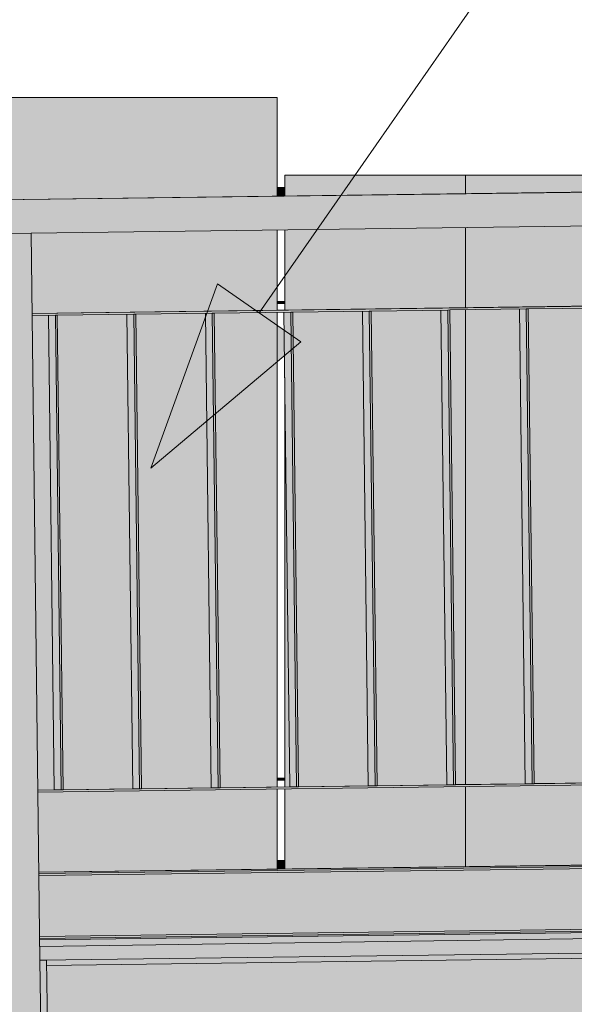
# Model space of a CAD drawing. Header units: centimetres. Extents: x -5472 to 10427, y -400 to 1902.
# Tile 79 of 91: x -3841 to -3759, y 1382 to 1527. Entities that reach past the tile are written whole.
import ezdxf

# ---------------------------------------------------------------- set-up
doc = ezdxf.new("R2010")
doc.units = ezdxf.units.CM
doc.header["$LTSCALE"] = 0.1
doc.header["$MEASUREMENT"] = 0
for name, color, linetype in [('2_kładka_IFC.K_IR', 7, 'Continuous'), ('2_stropy.K_IR', 7, 'Continuous'), ('3_lądowisko.K_IR', 7, 'Continuous'), ('3_opisy.K_IR', 7, 'Continuous'), ('5_opisy.K_IR', 7, 'Continuous')]:
    doc.layers.add(name, color=color, linetype=linetype)
doc.dimstyles.new('GENERATED_STYLE__3', dxfattribs={"dimtxt": 0.18, "dimasz": 18.24, "dimexe": 0.18, "dimexo": 0.0625, "dimgap": 0.09, "dimtad": 0, "dimtih": 1, "dimtoh": 1, "dimdec": 4, "dimzin": 0, "dimdsep": 46, "dimcen": 0.09, "dimadec": 0, "dimazin": 0, "dimtfac": 1, "dimtdec": 4, "dimtmove": 0, "dimatfit": 3, "dimldrblk": 'ARROWHEAD_5', "dimfxl": 1, "dimtolj": 1, "dimtzin": 0, "dimarcsym": 0})

# ---------------------------------------------------------------- blocks, each defined once
blk = doc.blocks.new('ElemPrzekroju_5_1')
at = {"layer": '2_stropy.K_IR', "linetype": 'Continuous', "lineweight": 0, "true_color": 0xb1b1b1}
blk.add_hatch(color=253, dxfattribs=at).paths.add_polyline_path([(-3838.4, 1391.44), (-3838.39, 1390.49), (-3751.02, 1391.72), (-3751.03, 1392.59)])
at = {"layer": '2_stropy.K_IR', "linetype": 'Continuous', "lineweight": 0, "true_color": 0x7a7a7a}
blk.add_hatch(color=8, dxfattribs=at).paths.add_polyline_path([(-3838.4, 1391.44), (-3838.39, 1390.49), (-3751.02, 1391.72), (-3751.03, 1392.59)])
at = {"layer": '2_stropy.K_IR', "color": 7, "linetype": 'Continuous', "lineweight": 0}
blk.add_line((-3751.02, 1391.72), (-3838.39, 1390.49), dxfattribs=at)
blk = doc.blocks.new('ElemPrzekroju_457_1')
at = {"layer": '3_lądowisko.K_IR', "linetype": 'Continuous', "lineweight": 0, "true_color": 0x893309}
for points in [[(-3775.47, 1504.5), (-3802.19, 1504.5), (-3802.19, 1501.42), (-3775.47, 1501.77)], [(-3775.47, 1504.5), (-3802.19, 1504.5), (-3802.19, 1501.42), (-3775.47, 1501.77)], [(-3802.19, 1484.57), (-3775.47, 1484.92), (-3775.47, 1496.76), (-3802.19, 1496.4)], [(-3802.19, 1484.57), (-3775.47, 1484.92), (-3775.47, 1496.76), (-3802.19, 1496.4)], [(-3790.7, 1484.41), (-3801, 1484.27), (-3800.14, 1414.09), (-3789.84, 1414.23)], [(-3790.7, 1484.41), (-3801, 1484.27), (-3800.14, 1414.09), (-3789.84, 1414.23)], [(-3789.4, 1484.42), (-3788.53, 1414.24), (-3778.24, 1414.38), (-3779.1, 1484.56)], [(-3789.4, 1484.42), (-3788.53, 1414.24), (-3778.24, 1414.38), (-3779.1, 1484.56)], [(-3775.47, 1484.61), (-3777.79, 1484.58), (-3776.93, 1414.4), (-3775.47, 1414.41)], [(-3775.47, 1484.61), (-3777.79, 1484.58), (-3776.93, 1414.4), (-3775.47, 1414.41)], [(-3801.45, 1414.07), (-3802.19, 1474.57), (-3802.19, 1414.06)], [(-3801.45, 1414.07), (-3802.19, 1474.57), (-3802.19, 1414.06)], [(-3802.19, 1413.75), (-3802.19, 1401.92), (-3775.47, 1402.27), (-3775.47, 1414.1)], [(-3802.19, 1413.75), (-3802.19, 1401.92), (-3775.47, 1402.27), (-3775.47, 1414.1)]]:
    blk.add_hatch(color=36, dxfattribs=at).paths.add_polyline_path(points)
at = {"layer": '3_lądowisko.K_IR', "linetype": 'Continuous', "lineweight": 0, "true_color": 0xe75e33}
for points in [[(-3679.54, 1504.5), (-3775.47, 1504.5), (-3775.47, 1501.77), (-3679.54, 1503.03)], [(-3679.54, 1498.02), (-3746.21, 1497.14), (-3746.06, 1485.31), (-3679.54, 1486.18)], [(-3775.47, 1496.76), (-3775.47, 1484.92), (-3752.17, 1485.23), (-3752.31, 1497.06)], [(-3754.58, 1484.88), (-3753.72, 1414.7), (-3751.3, 1414.73), (-3752.17, 1484.91)], [(-3743.64, 1485.03), (-3746.06, 1484.99), (-3745.2, 1414.81), (-3742.78, 1414.84)], [(-3732.04, 1485.18), (-3742.33, 1485.04), (-3741.47, 1414.86), (-3731.17, 1415)], [(-3720.43, 1485.33), (-3730.73, 1485.2), (-3729.87, 1415.01), (-3719.57, 1415.15)], [(-3719.12, 1485.35), (-3718.26, 1415.17), (-3707.96, 1415.3), (-3708.83, 1485.48)], [(-3707.52, 1485.5), (-3706.66, 1415.32), (-3696.36, 1415.45), (-3697.22, 1485.64)], [(-3685.62, 1485.79), (-3695.92, 1485.65), (-3695.05, 1415.47), (-3684.76, 1415.61)], [(-3679.54, 1485.87), (-3684.31, 1485.81), (-3683.45, 1415.62), (-3679.54, 1415.68)], [(-3775.47, 1414.41), (-3766.63, 1414.53), (-3767.5, 1484.71), (-3775.47, 1484.61)], [(-3755.89, 1484.86), (-3766.19, 1484.73), (-3765.33, 1414.55), (-3755.03, 1414.68)], [(-3679.54, 1415.36), (-3745.19, 1414.5), (-3745.05, 1402.67), (-3679.54, 1403.53)], [(-3775.47, 1414.1), (-3775.47, 1402.27), (-3751.15, 1402.59), (-3751.3, 1414.42)]]:
    blk.add_hatch(color=13, dxfattribs=at).paths.add_polyline_path(points)
at = {"layer": '3_lądowisko.K_IR', "color": 7, "linetype": 'Continuous', "lineweight": 15}
for p, q in [((-3802.19, 1504.5), (-3775.47, 1504.5)), ((-3802.19, 1501.42), (-3802.19, 1504.5)), ((-3775.47, 1504.5), (-3679.54, 1504.5)), ((-3775.47, 1501.77), (-3775.47, 1504.5)), ((-3679.54, 1503.03), (-3679.54, 1504.5)), ((-3679.54, 1486.18), (-3679.54, 1498.02)), ((-3775.47, 1484.92), (-3775.47, 1496.76)), ((-3802.19, 1484.57), (-3802.19, 1496.4)), ((-3679.54, 1415.68), (-3679.54, 1485.87)), ((-3775.47, 1414.41), (-3775.47, 1484.61)), ((-3802.19, 1414.06), (-3802.19, 1474.57)), ((-3679.54, 1403.53), (-3679.54, 1415.36)), ((-3802.19, 1401.92), (-3802.19, 1413.75)), ((-3775.47, 1402.27), (-3775.47, 1414.1))]:
    blk.add_line(p, q, dxfattribs=at)
blk = doc.blocks.new('ElemPrzekroju_458_1')
at = {"layer": '3_lądowisko.K_IR', "linetype": 'Continuous', "lineweight": 0, "true_color": 0x893309}
for points in [[(-3875.81, 1516), (-3884.39, 1516), (-3884.39, 1500.34), (-3875.81, 1500.45)], [(-3875.81, 1516), (-3884.39, 1516), (-3884.39, 1500.34), (-3875.81, 1500.45)], [(-3884.39, 1483.49), (-3875.81, 1483.6), (-3875.81, 1495.44), (-3884.39, 1495.32)], [(-3884.39, 1483.49), (-3875.81, 1483.6), (-3875.81, 1495.44), (-3884.39, 1495.32)], [(-3884.18, 1483.18), (-3884.39, 1483.17), (-3884.39, 1412.98), (-3883.32, 1413)], [(-3884.18, 1483.18), (-3884.39, 1483.17), (-3884.39, 1412.98), (-3883.32, 1413)], [(-3882.88, 1483.19), (-3882.01, 1413.01), (-3875.81, 1413.1), (-3875.81, 1483.29)], [(-3882.88, 1483.19), (-3882.01, 1413.01), (-3875.81, 1413.1), (-3875.81, 1483.29)], [(-3884.39, 1412.67), (-3884.39, 1400.84), (-3875.81, 1400.95), (-3875.81, 1412.78)], [(-3884.39, 1412.67), (-3884.39, 1400.84), (-3875.81, 1400.95), (-3875.81, 1412.78)]]:
    blk.add_hatch(color=36, dxfattribs=at).paths.add_polyline_path(points)
at = {"layer": '3_lądowisko.K_IR', "linetype": 'Continuous', "lineweight": 0, "true_color": 0xe75e33}
for points in [[(-3875.81, 1516), (-3875.81, 1500.45), (-3803.28, 1501.41), (-3803.28, 1516)], [(-3875.81, 1483.6), (-3846.13, 1483.99), (-3846.28, 1495.83), (-3875.81, 1495.44)], [(-3839.69, 1495.91), (-3839.54, 1484.08), (-3803.28, 1484.55), (-3803.28, 1496.39)], [(-3871.27, 1483.35), (-3870.41, 1413.17), (-3860.11, 1413.3), (-3860.98, 1483.48)], [(-3859.67, 1483.5), (-3858.81, 1413.32), (-3848.51, 1413.45), (-3849.37, 1483.64)], [(-3846.13, 1483.68), (-3848.06, 1483.65), (-3847.2, 1413.47), (-3845.27, 1413.5)], [(-3837.12, 1483.8), (-3839.54, 1483.76), (-3838.68, 1413.58), (-3836.26, 1413.62)], [(-3825.52, 1483.95), (-3835.81, 1483.81), (-3834.95, 1413.63), (-3824.65, 1413.77)], [(-3824.21, 1483.97), (-3823.35, 1413.79), (-3813.05, 1413.92), (-3813.91, 1484.1)], [(-3812.6, 1484.12), (-3811.74, 1413.94), (-3803.28, 1414.05), (-3803.28, 1484.24)], [(-3872.58, 1483.33), (-3875.81, 1483.29), (-3875.81, 1413.1), (-3871.72, 1413.15)], [(-3803.28, 1413.74), (-3838.67, 1413.27), (-3838.53, 1401.44), (-3803.28, 1401.91)], [(-3875.81, 1412.78), (-3875.81, 1400.95), (-3845.62, 1401.35), (-3845.14, 1401.35), (-3845.14, 1401.36), (-3844.63, 1401.36), (-3844.72, 1408.25), (-3845.2, 1408.25), (-3845.26, 1413.18)], [(-3845.55, 1401.06), (-3845.57, 1400.85), (-3845.56, 1400.35), (-3845.13, 1400.36), (-3845.14, 1401.15), (-3845.5, 1401.14)]]:
    blk.add_hatch(color=13, dxfattribs=at).paths.add_polyline_path(points)
at = {"layer": '3_lądowisko.K_IR', "linetype": 'Continuous', "lineweight": 0, "true_color": 0xa13e14}
for points in [[(-3811.88, 1424.99), (-3811.74, 1413.94), (-3803.28, 1414.05), (-3803.28, 1462.41)], [(-3813.12, 1419.58), (-3814.42, 1413.9), (-3813.05, 1413.92)], [(-3816.13, 1406.46), (-3816.13, 1401.74), (-3803.28, 1401.91), (-3803.28, 1413.74), (-3814.5, 1413.59)]]:
    blk.add_hatch(color=34, dxfattribs=at).paths.add_polyline_path(points)
at = {"layer": '3_lądowisko.K_IR', "color": 7, "linetype": 'Continuous', "lineweight": 15}
for p, q in [((-3884.39, 1516), (-3875.81, 1516)), ((-3884.39, 1500.34), (-3884.39, 1516)), ((-3875.81, 1516), (-3803.28, 1516)), ((-3875.81, 1500.45), (-3875.81, 1516)), ((-3803.28, 1501.41), (-3803.28, 1516)), ((-3884.39, 1483.49), (-3884.39, 1495.32)), ((-3875.81, 1483.6), (-3875.81, 1495.44)), ((-3803.28, 1484.55), (-3803.28, 1496.39)), ((-3803.28, 1414.05), (-3803.28, 1484.24)), ((-3884.39, 1412.98), (-3884.39, 1483.17)), ((-3875.81, 1413.1), (-3875.81, 1483.29)), ((-3803.28, 1401.91), (-3803.28, 1413.74)), ((-3884.39, 1400.84), (-3884.39, 1412.67)), ((-3875.81, 1400.95), (-3875.81, 1412.78))]:
    blk.add_line(p, q, dxfattribs=at)
blk = doc.blocks.new('ElemPrzekroju_648_1')
at = {"layer": '2_kładka_IFC.K_IR', "linetype": 'Continuous', "lineweight": 0, "true_color": 0xe8e8e8}
for points in [[(-3845.86, 1500.85), (-3844.59, 1500.85), (-3453.74, 1505.99), (-3455.01, 1505.99)], [(-3803.28, 1502.68), (-3802.19, 1502.7), (-3802.19, 1502.71), (-3803.28, 1502.7)], [(-3839.54, 1484.08), (-3839.54, 1484.06), (-3751.07, 1485.23), (-3752.09, 1485.23)], [(-3803.28, 1485.83), (-3802.19, 1485.85), (-3802.19, 1485.86), (-3803.28, 1485.85)], [(-3838.68, 1413.58), (-3838.68, 1413.57), (-3835.24, 1413.62), (-3836.26, 1413.62)], [(-3824.65, 1413.77), (-3834.95, 1413.63), (-3834.95, 1413.62), (-3823.64, 1413.77)], [(-3813.05, 1413.92), (-3823.35, 1413.79), (-3823.35, 1413.77), (-3812.03, 1413.92)], [(-3801.45, 1414.07), (-3811.74, 1413.94), (-3811.74, 1413.92), (-3800.43, 1414.07)], [(-3789.84, 1414.23), (-3800.14, 1414.09), (-3800.14, 1414.08), (-3788.82, 1414.23)], [(-3778.24, 1414.38), (-3788.53, 1414.24), (-3788.53, 1414.23), (-3777.22, 1414.38)], [(-3766.63, 1414.53), (-3776.93, 1414.4), (-3776.93, 1414.38), (-3765.62, 1414.53)], [(-3755.03, 1414.68), (-3765.33, 1414.55), (-3765.32, 1414.53), (-3754.01, 1414.68)], [(-3838.53, 1401.44), (-3838.53, 1401.44), (-3751.15, 1402.58), (-3751.15, 1402.59)], [(-3802.19, 1403.19), (-3803.28, 1403.17), (-3803.28, 1403.17), (-3802.19, 1403.18)], [(-3838.41, 1391.64), (-3838.41, 1391.64), (-3751.03, 1392.79), (-3751.03, 1392.79)], [(-3838.37, 1388.43), (-3838.37, 1388.42), (-3837.4, 1388.43)]]:
    blk.add_hatch(color=254, dxfattribs=at).paths.add_polyline_path(points)
at = {"layer": '2_kładka_IFC.K_IR', "linetype": 'Continuous', "lineweight": 0, "true_color": 0xd1d1d1}
for points in [[(-3844.59, 1500.85), (-3844.52, 1495.85), (-3458.51, 1500.92), (-3458.33, 1485.92), (-3453.49, 1485.99), (-3453.74, 1505.99)], [(-3803.28, 1501.41), (-3802.19, 1501.42), (-3802.19, 1502.7), (-3803.28, 1502.68)], [(-3843.05, 1376.36), (-3838.22, 1376.42), (-3838.37, 1388.42), (-3839.69, 1495.91), (-3844.52, 1495.85), (-3843.45, 1408.26)], [(-3751.07, 1485.23), (-3839.54, 1484.06), (-3839.54, 1483.76), (-3751.07, 1484.93)], [(-3803.28, 1485.83), (-3803.28, 1485.53), (-3802.19, 1485.55), (-3802.19, 1485.85)], [(-3835.24, 1413.62), (-3834.95, 1413.62), (-3835.81, 1483.81), (-3836.1, 1483.81)], [(-3823.64, 1413.77), (-3823.35, 1413.77), (-3824.21, 1483.97), (-3824.5, 1483.96)], [(-3812.03, 1413.92), (-3811.74, 1413.92), (-3812.6, 1484.12), (-3812.89, 1484.11)], [(-3800.43, 1414.07), (-3800.14, 1414.08), (-3801, 1484.27), (-3801.29, 1484.27)], [(-3788.82, 1414.23), (-3788.53, 1414.23), (-3789.4, 1484.42), (-3789.69, 1484.42)], [(-3777.22, 1414.38), (-3776.93, 1414.38), (-3777.79, 1484.58), (-3778.08, 1484.57)], [(-3765.62, 1414.53), (-3765.32, 1414.53), (-3766.19, 1484.73), (-3766.48, 1484.73)], [(-3838.68, 1413.57), (-3838.67, 1413.27), (-3750.2, 1414.43), (-3750.21, 1414.73)], [(-3751.15, 1402.58), (-3838.53, 1401.44), (-3838.52, 1401.24), (-3751.15, 1402.38)], [(-3838.52, 1400.94), (-3838.41, 1391.94), (-3751.04, 1393.09), (-3751.15, 1402.09)], [(-3803.28, 1401.91), (-3802.19, 1401.92), (-3802.19, 1403.18), (-3803.28, 1403.17)], [(-3751.03, 1392.79), (-3838.41, 1391.64), (-3838.4, 1391.44), (-3751.03, 1392.59)], [(-3750.98, 1388.79), (-3837.39, 1387.66), (-3837.26, 1377.26), (-3750.86, 1378.4)], [(-3837.25, 1376.43), (-3837.4, 1388.43), (-3838.37, 1388.42), (-3838.22, 1376.42)]]:
    blk.add_hatch(color=254, dxfattribs=at).paths.add_polyline_path(points)
at = {"layer": '2_kładka_IFC.K_IR', "linetype": 'Continuous', "lineweight": 0, "true_color": 0x939393}
for points in [[(-3837.12, 1483.8), (-3836.26, 1413.62), (-3835.24, 1413.62), (-3836.1, 1483.81)], [(-3837.12, 1483.8), (-3836.26, 1413.62), (-3835.24, 1413.62), (-3836.1, 1483.81)], [(-3825.52, 1483.95), (-3824.65, 1413.77), (-3823.64, 1413.77), (-3824.5, 1483.96)], [(-3825.52, 1483.95), (-3824.65, 1413.77), (-3823.64, 1413.77), (-3824.5, 1483.96)], [(-3813.91, 1484.1), (-3813.05, 1413.92), (-3812.03, 1413.92), (-3812.89, 1484.11)], [(-3813.91, 1484.1), (-3813.05, 1413.92), (-3812.03, 1413.92), (-3812.89, 1484.11)], [(-3802.31, 1484.25), (-3801.45, 1414.07), (-3800.43, 1414.07), (-3801.29, 1484.27)], [(-3802.31, 1484.25), (-3801.45, 1414.07), (-3800.43, 1414.07), (-3801.29, 1484.27)], [(-3790.7, 1484.41), (-3789.84, 1414.23), (-3788.82, 1414.23), (-3789.69, 1484.42)], [(-3790.7, 1484.41), (-3789.84, 1414.23), (-3788.82, 1414.23), (-3789.69, 1484.42)], [(-3779.1, 1484.56), (-3778.24, 1414.38), (-3777.22, 1414.38), (-3778.08, 1484.57)], [(-3779.1, 1484.56), (-3778.24, 1414.38), (-3777.22, 1414.38), (-3778.08, 1484.57)], [(-3767.5, 1484.71), (-3766.63, 1414.53), (-3765.62, 1414.53), (-3766.48, 1484.73)], [(-3767.5, 1484.71), (-3766.63, 1414.53), (-3765.62, 1414.53), (-3766.48, 1484.73)]]:
    blk.add_hatch(color=252, dxfattribs=at).paths.add_polyline_path(points)
at = {"layer": '2_kładka_IFC.K_IR', "linetype": 'Continuous', "lineweight": 0, "true_color": 0xaaaaaa}
for points in [[(-3803.28, 1415.34), (-3803.28, 1415.33), (-3802.19, 1415.34), (-3802.19, 1415.35)], [(-3803.28, 1415.34), (-3803.28, 1415.33), (-3802.19, 1415.34), (-3802.19, 1415.35)], [(-3837.59, 1413.6), (-3835.24, 1413.62), (-3836.26, 1413.62)], [(-3824.65, 1413.77), (-3825.99, 1413.75), (-3823.64, 1413.77)], [(-3813.05, 1413.92), (-3814.38, 1413.9), (-3812.03, 1413.92)], [(-3801.45, 1414.07), (-3802.78, 1414.06), (-3800.43, 1414.07)], [(-3789.84, 1414.23), (-3791.17, 1414.21), (-3788.82, 1414.23)], [(-3778.24, 1414.38), (-3779.57, 1414.36), (-3777.22, 1414.38)], [(-3766.63, 1414.53), (-3767.96, 1414.51), (-3765.62, 1414.53)], [(-3838.52, 1401.15), (-3838.52, 1400.94), (-3751.15, 1402.09), (-3751.15, 1402.3)], [(-3802.19, 1403.19), (-3803.28, 1403.17), (-3803.28, 1403.17), (-3802.19, 1403.18)], [(-3757.91, 1389.5), (-3838.37, 1388.45), (-3838.37, 1388.43), (-3837.4, 1388.43), (-3837.4, 1388.22), (-3750.99, 1389.36), (-3750.99, 1389.59), (-3757.42, 1389.51), (-3757.63, 1389.51), (-3757.91, 1389.51)], [(-3757.91, 1389.5), (-3838.37, 1388.45), (-3838.37, 1388.43), (-3837.4, 1388.43), (-3837.4, 1388.22), (-3750.99, 1389.36), (-3750.99, 1389.59), (-3757.42, 1389.51), (-3757.63, 1389.51), (-3757.91, 1389.51)], [(-3837.4, 1388.22), (-3837.39, 1387.9), (-3754.18, 1388.99), (-3754.12, 1388.75), (-3750.98, 1388.79), (-3750.99, 1389.36)]]:
    blk.add_hatch(color=253, dxfattribs=at).paths.add_polyline_path(points)
at = {"layer": '2_kładka_IFC.K_IR', "linetype": 'Continuous', "lineweight": 0, "true_color": 0xa3a3a3}
for points in [[(-3803.28, 1415.03), (-3802.19, 1415.04), (-3802.19, 1415.34), (-3803.28, 1415.33)], [(-3803.28, 1415.03), (-3802.19, 1415.04), (-3802.19, 1415.34), (-3803.28, 1415.33)], [(-3751.15, 1402.09), (-3838.52, 1400.94), (-3838.49, 1398.77), (-3753.84, 1399.89), (-3753.76, 1393.06), (-3751.04, 1393.09)], [(-3803.28, 1401.91), (-3802.19, 1401.92), (-3802.19, 1403.18), (-3803.28, 1403.17)], [(-3757.93, 1391.62), (-3838.39, 1390.49), (-3838.37, 1388.45), (-3757.91, 1389.5)], [(-3757.93, 1391.62), (-3838.39, 1390.49), (-3838.37, 1388.45), (-3757.91, 1389.5)]]:
    blk.add_hatch(color=253, dxfattribs=at).paths.add_polyline_path(points)
at = {"layer": '2_kładka_IFC.K_IR', "linetype": 'Continuous', "lineweight": 0, "true_color": 0x9b9b9b}
for points in [[(-3838.52, 1401.24), (-3838.52, 1401.15), (-3751.15, 1402.3), (-3751.15, 1402.38)], [(-3838.52, 1401.24), (-3838.52, 1401.15), (-3751.15, 1402.3), (-3751.15, 1402.38)], [(-3838.52, 1401.15), (-3838.52, 1400.94), (-3751.15, 1402.09), (-3751.15, 1402.3)]]:
    blk.add_hatch(color=253, dxfattribs=at).paths.add_polyline_path(points)
at = {"layer": '2_kładka_IFC.K_IR', "linetype": 'Continuous', "lineweight": 0, "true_color": 0xf0f0f0}
for points in [[(-3838.41, 1391.94), (-3838.41, 1391.73), (-3751.03, 1392.88), (-3751.04, 1393.09)], [(-3750.99, 1389.36), (-3837.4, 1388.22), (-3837.39, 1387.66), (-3750.98, 1388.79)]]:
    blk.add_hatch(color=7, dxfattribs=at).paths.add_polyline_path(points)
at = {"layer": '2_kładka_IFC.K_IR', "linetype": 'Continuous', "lineweight": 0, "true_color": 0xf8f8f8}
blk.add_hatch(color=7, dxfattribs=at).paths.add_polyline_path([(-3751.03, 1392.88), (-3838.41, 1391.73), (-3838.41, 1391.64), (-3751.03, 1392.79)])
at = {"layer": '2_kładka_IFC.K_IR', "color": 7, "linetype": 'Continuous', "lineweight": 15}
for p, q in [((-3455.01, 1505.99), (-3845.86, 1500.85)), ((-3453.74, 1505.99), (-3844.59, 1500.85)), ((-3802.19, 1502.71), (-3803.28, 1502.7)), ((-3802.19, 1502.7), (-3803.28, 1502.68)), ((-3839.69, 1495.91), (-3751.04, 1497.08)), ((-3839.69, 1495.91), (-3844.52, 1495.85)), ((-3839.69, 1495.91), (-3838.37, 1388.42)), ((-3839.54, 1484.08), (-3752.09, 1485.23)), ((-3751.07, 1485.23), (-3839.54, 1484.06)), ((-3803.28, 1485.85), (-3802.19, 1485.86)), ((-3802.19, 1485.85), (-3803.28, 1485.83)), ((-3802.19, 1485.55), (-3803.28, 1485.53)), ((-3754.87, 1484.88), (-3766.19, 1484.73)), ((-3836.1, 1483.81), (-3839.54, 1483.76)), ((-3836.26, 1413.62), (-3837.12, 1483.8)), ((-3835.24, 1413.62), (-3836.1, 1483.81)), ((-3836.1, 1483.81), (-3835.81, 1483.81)), ((-3824.5, 1483.96), (-3835.81, 1483.81)), ((-3834.95, 1413.62), (-3835.81, 1483.81)), ((-3824.65, 1413.77), (-3825.52, 1483.95)), ((-3824.5, 1483.96), (-3824.21, 1483.97)), ((-3823.64, 1413.77), (-3824.5, 1483.96)), ((-3812.89, 1484.11), (-3824.21, 1483.97)), ((-3823.35, 1413.77), (-3824.21, 1483.97)), ((-3813.05, 1413.92), (-3813.91, 1484.1)), ((-3812.89, 1484.11), (-3812.6, 1484.12)), ((-3812.03, 1413.92), (-3812.89, 1484.11)), ((-3801.29, 1484.27), (-3812.6, 1484.12)), ((-3811.74, 1413.92), (-3812.6, 1484.12)), ((-3801.45, 1414.07), (-3802.31, 1484.25)), ((-3800.43, 1414.07), (-3801.29, 1484.27)), ((-3801.29, 1484.27), (-3801, 1484.27)), ((-3789.69, 1484.42), (-3801, 1484.27)), ((-3800.14, 1414.08), (-3801, 1484.27)), ((-3789.84, 1414.23), (-3790.7, 1484.41)), ((-3788.82, 1414.23), (-3789.69, 1484.42)), ((-3789.69, 1484.42), (-3789.4, 1484.42)), ((-3778.08, 1484.57), (-3789.4, 1484.42)), ((-3788.53, 1414.23), (-3789.4, 1484.42)), ((-3778.24, 1414.38), (-3779.1, 1484.56)), ((-3778.08, 1484.57), (-3777.79, 1484.58)), ((-3777.22, 1414.38), (-3778.08, 1484.57)), ((-3766.48, 1484.73), (-3777.79, 1484.58)), ((-3776.93, 1414.38), (-3777.79, 1484.58)), ((-3766.63, 1414.53), (-3767.5, 1484.71)), ((-3765.62, 1414.53), (-3766.48, 1484.73)), ((-3766.48, 1484.73), (-3766.19, 1484.73)), ((-3765.32, 1414.53), (-3766.19, 1484.73)), ((-3803.28, 1415.34), (-3802.19, 1415.35)), ((-3802.19, 1415.34), (-3803.28, 1415.33)), ((-3802.19, 1415.04), (-3803.28, 1415.03)), ((-3838.68, 1413.58), (-3836.26, 1413.62)), ((-3835.24, 1413.62), (-3838.68, 1413.57)), ((-3750.2, 1414.43), (-3838.67, 1413.27)), ((-3836.26, 1413.62), (-3835.24, 1413.62)), ((-3835.24, 1413.62), (-3834.95, 1413.62)), ((-3834.95, 1413.63), (-3824.65, 1413.77)), ((-3823.64, 1413.77), (-3834.95, 1413.62)), ((-3824.65, 1413.77), (-3823.64, 1413.77)), ((-3823.64, 1413.77), (-3823.35, 1413.77)), ((-3823.35, 1413.79), (-3813.05, 1413.92)), ((-3812.03, 1413.92), (-3823.35, 1413.77)), ((-3813.05, 1413.92), (-3812.03, 1413.92)), ((-3812.03, 1413.92), (-3811.74, 1413.92)), ((-3811.74, 1413.94), (-3801.45, 1414.07)), ((-3800.43, 1414.07), (-3811.74, 1413.92)), ((-3801.45, 1414.07), (-3800.43, 1414.07)), ((-3800.43, 1414.07), (-3800.14, 1414.08)), ((-3800.14, 1414.09), (-3789.84, 1414.23)), ((-3788.82, 1414.23), (-3800.14, 1414.08)), ((-3789.84, 1414.23), (-3788.82, 1414.23)), ((-3788.82, 1414.23), (-3788.53, 1414.23)), ((-3788.53, 1414.24), (-3778.24, 1414.38)), ((-3777.22, 1414.38), (-3788.53, 1414.23)), ((-3778.24, 1414.38), (-3777.22, 1414.38)), ((-3777.22, 1414.38), (-3776.93, 1414.38)), ((-3776.93, 1414.4), (-3766.63, 1414.53)), ((-3765.62, 1414.53), (-3776.93, 1414.38)), ((-3766.63, 1414.53), (-3765.62, 1414.53)), ((-3765.62, 1414.53), (-3765.32, 1414.53)), ((-3765.33, 1414.55), (-3755.03, 1414.68)), ((-3754.01, 1414.68), (-3765.32, 1414.53)), ((-3751.15, 1402.59), (-3838.53, 1401.44)), ((-3751.15, 1402.58), (-3838.53, 1401.44)), ((-3751.15, 1402.38), (-3838.52, 1401.24)), ((-3751.15, 1402.09), (-3838.52, 1400.94)), ((-3803.28, 1403.17), (-3802.19, 1403.19)), ((-3803.28, 1403.17), (-3802.19, 1403.18)), ((-3751.04, 1393.09), (-3838.41, 1391.94)), ((-3751.03, 1392.79), (-3838.41, 1391.64)), ((-3751.03, 1392.79), (-3838.41, 1391.64)), ((-3751.03, 1392.59), (-3838.4, 1391.44)), ((-3838.37, 1388.45), (-3757.91, 1389.5)), ((-3837.39, 1387.66), (-3750.98, 1388.79)), ((-3837.4, 1388.43), (-3838.37, 1388.43)), ((-3837.4, 1388.43), (-3838.37, 1388.42)), ((-3838.22, 1376.42), (-3838.37, 1388.42)), ((-3837.25, 1376.43), (-3837.4, 1388.43))]:
    blk.add_line(p, q, dxfattribs=at)
blk = doc.blocks.new('Polilinia_3_1', base_point=(-3365.18, 1616.7))
at = {"layer": '3_opisy.K_IR', "linetype": 'Continuous', "lineweight": 0, "true_color": 0x000000}
blk.add_hatch(color=18, dxfattribs=at).paths.add_polyline_path([(-3821.97, 1461.19), (-3799.83, 1479.87), (-3812.14, 1488.44)])
at = {"layer": '3_opisy.K_IR', "color": 7, "linetype": 'Continuous', "lineweight": 15}
for p, q in [((-3821.97, 1461.19), (-3812.14, 1488.44)), ((-3812.14, 1488.44), (-3799.83, 1479.87)), ((-3821.97, 1461.19), (-3799.83, 1479.87))]:
    blk.add_line(p, q, dxfattribs=at)
at = {"layer": '3_opisy.K_IR', "color": 7, "linetype": 'Continuous', "lineweight": 15, "flags": 128}
blk.add_lwpolyline([(-3365.18, 1616.7), (-3713.73, 1616.7), (-3805.98, 1484.16)], dxfattribs=at)
blk = doc.blocks.new('ARROWHEAD_5')
at = {"linetype": 'Continuous', "lineweight": 0}
blk.add_hatch(color=0, dxfattribs=at).paths.add_polyline_path([(-1, 0.2679), (0, 0), (-1, -0.2679)])
at = {"color": 0, "linetype": 'Continuous', "lineweight": 0}
blk.add_line((0, 0), (-1, 0), dxfattribs=at)

msp = doc.modelspace()

# ---------------------------------------------------------------- block references
at = {"layer": '2_kładka_IFC.K_IR', "lineweight": 0}
msp.add_blockref('ElemPrzekroju_648_1', (0, 0), dxfattribs=at)
at = {"layer": '2_stropy.K_IR', "lineweight": 0}
msp.add_blockref('ElemPrzekroju_5_1', (0, 0), dxfattribs=at)
at = {"layer": '3_lądowisko.K_IR', "lineweight": 0}
for name in ['ElemPrzekroju_458_1', 'ElemPrzekroju_457_1']:
    msp.add_blockref(name, (0, 0), dxfattribs=at)
at = {"layer": '3_opisy.K_IR', "color": 7, "linetype": 'Continuous', "lineweight": 15}
msp.add_blockref('Polilinia_3_1', (-3365.18, 1616.7), dxfattribs=at)

# ---------------------------------------------------------------- leaders
at = {"layer": '5_opisy.K_IR', "color": 7, "linetype": 'Continuous', "lineweight": 0, "annotation_type": 0, "has_hookline": 1, "hookline_direction": 0, "text_width": 367.94}
msp.add_leader([(-4380.44, 1520.62), (-4130.64, 1181.59), (-4105.34, 1181.59)], dimstyle='GENERATED_STYLE__3', dxfattribs=at)

doc.saveas('drawing.dxf')
